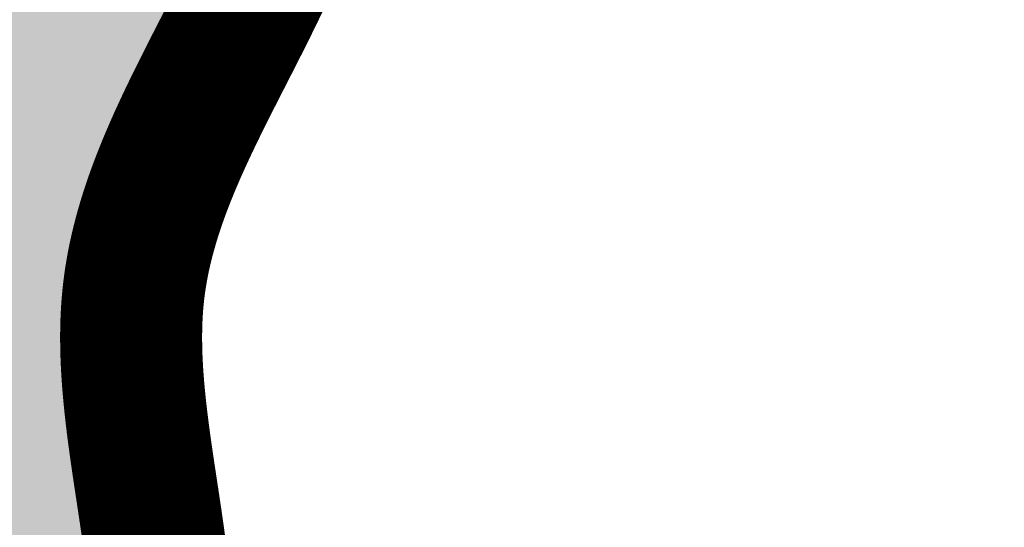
# Model space of a CAD drawing. Header units: feet. Extents: x 1609737 to 1611449, y 574802 to 575794.
# Tile 91 of 256: x 1610347.8 to 1610354.74, y 575088.38 to 575091.96. Entities that reach past the tile are written whole.
import ezdxf

# ---------------------------------------------------------------- set-up
doc = ezdxf.new("R2010")
doc.units = ezdxf.units.FT
doc.header["$MEASUREMENT"] = 0
for name, color, linetype in [('C-GROUTED-BLDR-HTCH', 51, 'Continuous'), ('C-GROUTED-BLDR-HTCH-SINGLE', 79, 'Continuous'), ('C-THICKENED EDGE', 3, 'Continuous'), ('C-VOID FILLED RIPRAP', 23, 'Continuous'), ('V-SURV-FIGR', 170, 'Continuous')]:
    doc.layers.add(name, color=color, linetype=linetype)

msp = doc.modelspace()

# ---------------------------------------------------------------- hatches: boundary and pattern name
at = {"layer": 'C-GROUTED-BLDR-HTCH'}
h = msp.add_hatch(color=256, dxfattribs=at)
h.dxf.hatch_style = 1
edge = h.paths.add_edge_path()
edge.add_spline(control_points=[(1610338.3167, 575077.3049), (1610339.2058, 575077.2915), (1610341.5329, 575077.2562), (1610344.6524, 575078.9158), (1610347.6624, 575081.4405), (1610347.21, 575084.6556), (1610349.2776, 575086.9109), (1610347.9412, 575090.0754), (1610349.8933, 575092.3699), (1610350.1032, 575096.1434), (1610355.5532, 575095.4003), (1610355.9934, 575101.2696), (1610355.4723, 575105.8308), (1610358.5277, 575109.9061), (1610357.7687, 575114.2476), (1610360.3161, 575118.2475), (1610357.4874, 575121.9173), (1610357.4488, 575126.6298), (1610353.045, 575127.7319), (1610350.0293, 575131.6147), (1610344.3797, 575129.0674), (1610338.2027, 575130.8538), (1610334.7634, 575126.4186), (1610330.1865, 575124.5956), (1610330.8492, 575119.6839), (1610326.7603, 575115.3368), (1610332.0148, 575111.6728), (1610329.6882, 575107.7176), (1610332.8531, 575104.2811), (1610328.7347, 575100.8874), (1610330.5355, 575097.3779), (1610332.432, 575095.0593), (1610331.0877, 575092.6551), (1610328.8199, 575090.5035), (1610328.3858, 575085.833), (1610332.7256, 575084.3907), (1610329.7082, 575079.4126), (1610335.7189, 575079.1351), (1610337.8163, 575077.6574), (1610338.3167, 575077.3049)], knot_values=[0, 0, 0, 0, 2.629347, 6.881984, 10.487205, 13.296629, 15.704073, 18.754872, 21.957034, 24.143028, 28.660447, 32.77529, 38.589494, 42.850758, 46.726894, 51.251532, 55.088623, 59.38992, 63.598882, 66.989913, 72.808093, 79.211045, 84.252323, 88.386801, 92.089543, 97.425027, 102.4142, 105.567426, 108.88228, 113.508657, 117.034267, 119.491822, 121.72739, 124.218689, 129.345747, 131.896206, 134.923903, 141.002074, 142.906083, 142.906083, 142.906083, 142.906083], degree=3, periodic=0)
at = {"layer": 'C-GROUTED-BLDR-HTCH-SINGLE'}
h = msp.add_hatch(color=256, dxfattribs=at)
h.dxf.hatch_style = 1
edge = h.paths.add_edge_path()
edge.add_arc((1610346.7987, 574967.6627), 126.865, 71.285059, 88.505388, ccw=False)
edge.add_arc((1610346.8275, 574966.8598), 127.6166, 65.856907, 71.41298, ccw=False)
edge.add_arc((1610404.7425, 575080.0431), 6.5868, 150.23276, 192.3782)
edge.add_arc((1610384.0632, 575073.568), 15.1186, -18.60493, 19.56636, ccw=False)
edge.add_arc((1610416.5138, 575060.9233), 19.7378, 156.65569, 184.93806)
edge.add_arc((1610380.2901, 575056.0201), 16.8664, -23.43195, 10.95147, ccw=False)
edge.add_arc((1610404.1503, 575043.2005), 10.3763, 143.90791, 198.34816)
edge.add_arc((1610383.3508, 575032.3549), 13.3178, -11.56205, 34.68779, ccw=False)
edge.add_arc((1610414.6628, 575075.9828), 49.7696, 248.47054, 307.56169)
edge.add_arc((1610475.4538, 574997.3922), 49.5888, 68.46666, 127.8839, ccw=False)
edge.add_arc((1610541.1528, 575168.4509), 133.6554, 249.18355, 262.077196)
edge.add_arc((1610538.6203, 575053.36), 23.4821, 169.69874, 227.41355, ccw=False)
edge.add_arc((1610504.7667, 575062.5366), 11.8464, 335.15526, 392.3913)
edge.add_arc((1610525.66, 575075.0339), 12.5072, 155.57368, 209.45972, ccw=False)
edge.add_arc((1610505.7639, 575085.6343), 10.0925, 327.46165, 366.18573)
edge.add_arc((1610550.3707, 575153.6818), 75.3587, 242.691588, 274.296041)
edge.add_arc((1610562.194, 575081.4931), 6.8499, 198.07152, 205.58667, ccw=False)
edge.add_arc((1610561.882, 575081.3913), 6.5217, 145.88338, 198.07152, ccw=False)
edge.add_arc((1610554.6846, 575086.2673), 2.1719, 325.88338, 440.5425)
edge.add_arc((1610556.0095, 575094.2209), 5.8913, 222.78304, 260.5425, ccw=False)
edge.add_arc((1610554.1851, 575092.5325), 3.4054, 183.50195, 222.78304, ccw=False)
edge.add_arc((1610550.3707, 575153.6818), 61.3587, 238.081541, 270.387741, ccw=False)
edge.add_arc((1610468.6903, 574991.0261), 121.0421, 65.996334, 89.057599)
edge.add_line((1610470.6811, 575112.0518), (1610470.6784, 575112.0332))
edge.add_line((1610470.6784, 575112.0332), (1610468.8279, 575112.0681))
edge.add_arc((1610459.1352, 575115.8351), 10.399, 322.5816, 338.76182, ccw=False)
edge.add_arc((1610460.1326, 575114.6198), 8.8757, 320.95842, 324.90118, ccw=False)
edge.add_arc((1610460.8445, 575114.0424), 7.9591, 302.28113, 320.95842, ccw=False)
edge.add_arc((1610451.7384, 575127.4487), 24.1626, 284.02003, 303.55862, ccw=False)
edge.add_line((1610457.592, 575104.0059), (1610457.5954, 575103.9201))
edge.add_line((1610457.5954, 575103.9201), (1610460.4809, 575102.1278))
edge.add_line((1610460.4809, 575102.1278), (1610461.3885, 575099.146))
edge.add_line((1610461.3885, 575099.146), (1610461.9328, 575097.8547))
edge.add_line((1610461.9328, 575097.8547), (1610458.9629, 575097.6253))
edge.add_arc((1610444.2863, 575111.6052), 20.2692, 252.91073, 316.39281, ccw=False)
edge.add_arc((1610435.2697, 575078.1271), 14.432, 77.75762, 164.24633)
edge.add_line((1610421.3797, 575082.0454), (1610416.7581, 575089.7055))
edge.add_line((1610416.7581, 575089.7055), (1610416.4052, 575088.5734))
edge.add_line((1610416.4052, 575088.5734), (1610415.44, 575086.9513))
edge.add_line((1610415.44, 575086.9513), (1610414.124, 575085.5982))
edge.add_line((1610414.124, 575085.5982), (1610412.5435, 575084.5948))
edge.add_line((1610412.5435, 575084.5948), (1610410.7741, 575083.983))
edge.add_line((1610410.7741, 575083.983), (1610408.9113, 575083.7957))
edge.add_line((1610408.9113, 575083.7957), (1610407.5861, 575083.9272))
edge.add_line((1610407.5861, 575083.9272), (1610401.7456, 575086.6712))
edge.add_arc((1610345.5862, 574961.0912), 137.5654, 65.905779, 85.804914)
edge.add_arc((1610353.002, 575098.6375), 2.6704, 275.95156, 352.47905, ccw=False)
edge.add_arc((1610357.4433, 575072.4608), 23.8865, 100.04036, 104.59963)
edge.add_arc((1610352.0627, 575093.4673), 2.2038, 106.88966, 152.50936)

# ---------------------------------------------------------------- linework, layer by layer
at = {"layer": 'C-GROUTED-BLDR-HTCH'}
msp.add_spline([(1610338.3167, 575077.3049), (1610340.9431, 575077.4287), (1610344.8098, 575079.1988), (1610347.2113, 575081.8878), (1610347.6453, 575084.6635), (1610348.6873, 575086.8337), (1610348.5385, 575089.8809), (1610349.7285, 575092.8537), (1610350.3978, 575094.9347), (1610354.6371, 575096.4955), (1610355.827, 575100.4345), (1610356.2733, 575106.2316), (1610357.9896, 575110.1319), (1610358.2871, 575113.9966), (1610359.4027, 575118.3816), (1610357.9896, 575121.949), (1610356.6509, 575126.0367), (1610353.081, 575128.2663), (1610350.4036, 575130.3473), (1610344.6025, 575129.9014), (1610338.2065, 575129.6041), (1610334.1903, 575126.5569), (1610330.9179, 575124.03), (1610330.2486, 575120.3882), (1610328.538, 575115.3344), (1610330.9179, 575110.9494), (1610330.4717, 575107.828), (1610331.5873, 575104.7065), (1610329.728, 575100.4702), (1610330.8436, 575097.1257), (1610331.9455, 575094.929), (1610331.0901, 575092.8636), (1610329.5792, 575090.8827), (1610329.8099, 575085.7609), (1610331.7575, 575084.1141), (1610331.3081, 575081.1199), (1610336.6871, 575078.2897), (1610338.3167, 575077.3049)], degree=3, dxfattribs=at)
at = {"layer": 'C-GROUTED-BLDR-HTCH-SINGLE'}
msp.add_lwpolyline([(1610350.1077, 575094.4846, -0.07528), (1610387.5046, 575087.82, -0.024248), (1610399.0248, 575083.3133, 0.185996), (1610398.3088, 575078.6312, -0.168111), (1610398.3918, 575068.7445, 0.124035), (1610396.8493, 575059.2243, -0.151162), (1610395.7655, 575049.313, 0.242111), (1610394.3016, 575039.9341, -0.204588), (1610396.3983, 575029.6856, 0.263703), (1610445.0031, 575036.5305, -0.265226), (1610493.655, 575043.5199, 0.056319), (1610522.7299, 575036.0712, -0.25729)], format="xyb", dxfattribs=at)
at = {"layer": 'C-THICKENED EDGE', "const_width": 1, "flags": 128}
msp.add_lwpolyline([(1610348.7946, 575087.8791), (1610348.7941, 575087.886), (1610348.7935, 575087.8928), (1610348.7929, 575087.8997), (1610348.7923, 575087.9065), (1610348.7917, 575087.9134), (1610348.7911, 575087.9203), (1610348.7905, 575087.9271), (1610348.7899, 575087.934), (1610348.7893, 575087.9408), (1610348.7886, 575087.9477), (1610348.788, 575087.9546), (1610348.7873, 575087.9615), (1610348.7867, 575087.9683), (1610348.786, 575087.9752), (1610348.7853, 575087.9821), (1610348.7846, 575087.989), (1610348.7839, 575087.9958), (1610348.7832, 575088.0027), (1610348.7825, 575088.0096), (1610348.7818, 575088.0165), (1610348.781, 575088.0234), (1610348.7803, 575088.0303), (1610348.7796, 575088.0372), (1610348.7788, 575088.044), (1610348.7781, 575088.0509), (1610348.7773, 575088.0578), (1610348.7765, 575088.0647), (1610348.7758, 575088.0716), (1610348.775, 575088.0785), (1610348.7742, 575088.0854), (1610348.7734, 575088.0923), (1610348.7726, 575088.0992), (1610348.7718, 575088.1061), (1610348.771, 575088.1131), (1610348.7701, 575088.12), (1610348.7693, 575088.1269), (1610348.7676, 575088.1407), (1610348.7659, 575088.1545), (1610348.7642, 575088.1683), (1610348.7625, 575088.1822), (1610348.7607, 575088.196), (1610348.7589, 575088.2099), (1610348.7571, 575088.2237), (1610348.7553, 575088.2376), (1610348.7534, 575088.2514), (1610348.7516, 575088.2653), (1610348.7497, 575088.2792), (1610348.7478, 575088.293), (1610348.7459, 575088.3069), (1610348.7439, 575088.3208), (1610348.742, 575088.3347), (1610348.74, 575088.3485), (1610348.7381, 575088.3624), (1610348.7361, 575088.3763), (1610348.7341, 575088.3902), (1610348.7321, 575088.4041), (1610348.7301, 575088.418), (1610348.728, 575088.4319), (1610348.726, 575088.4458), (1610348.7239, 575088.4597), (1610348.7219, 575088.4736), (1610348.7198, 575088.4875), (1610348.7177, 575088.5014), (1610348.7157, 575088.5153), (1610348.7115, 575088.5431), (1610348.7073, 575088.5709), (1610348.7031, 575088.5987), (1610348.6947, 575088.6543), (1610348.6905, 575088.6821), (1610348.6863, 575088.7099), (1610348.6821, 575088.7377), (1610348.6779, 575088.7655), (1610348.6759, 575088.7794), (1610348.6738, 575088.7933), (1610348.6718, 575088.8072), (1610348.6697, 575088.8211), (1610348.6677, 575088.835), (1610348.6656, 575088.8488), (1610348.6636, 575088.8627), (1610348.6616, 575088.8766), (1610348.6596, 575088.8905), (1610348.6576, 575088.9043), (1610348.6557, 575088.9182), (1610348.6537, 575088.9321), (1610348.6518, 575088.9459), (1610348.6499, 575088.9598), (1610348.6479, 575088.9736), (1610348.6461, 575088.9875), (1610348.6442, 575089.0013), (1610348.6423, 575089.0151), (1610348.6405, 575089.029), (1610348.6387, 575089.0428), (1610348.6369, 575089.0566), (1610348.6351, 575089.0704), (1610348.6333, 575089.0842), (1610348.6316, 575089.098), (1610348.6299, 575089.1118), (1610348.6282, 575089.1256), (1610348.6274, 575089.1325), (1610348.6265, 575089.1394), (1610348.6257, 575089.1463), (1610348.6249, 575089.1532), (1610348.6241, 575089.1601), (1610348.6233, 575089.1669), (1610348.6225, 575089.1738), (1610348.6217, 575089.1807), (1610348.6209, 575089.1876), (1610348.6201, 575089.1945), (1610348.6193, 575089.2013), (1610348.6186, 575089.2082), (1610348.6178, 575089.2151), (1610348.6171, 575089.222), (1610348.6163, 575089.2288), (1610348.6156, 575089.2357), (1610348.6149, 575089.2426), (1610348.6141, 575089.2494), (1610348.6134, 575089.2563), (1610348.6127, 575089.2631), (1610348.612, 575089.27), (1610348.6113, 575089.2769), (1610348.6106, 575089.2837), (1610348.61, 575089.2906), (1610348.6093, 575089.2974), (1610348.6086, 575089.3043), (1610348.608, 575089.3111), (1610348.6073, 575089.3179), (1610348.6067, 575089.3248), (1610348.6061, 575089.3316), (1610348.6055, 575089.3385), (1610348.6049, 575089.3453), (1610348.6043, 575089.3521), (1610348.6037, 575089.359), (1610348.6031, 575089.3658), (1610348.6025, 575089.3726), (1610348.6019, 575089.3794), (1610348.6014, 575089.3863), (1610348.6008, 575089.3931), (1610348.6003, 575089.3999), (1610348.5998, 575089.4067), (1610348.5992, 575089.4135), (1610348.5987, 575089.4203), (1610348.5982, 575089.4272), (1610348.5977, 575089.434), (1610348.5973, 575089.4408), (1610348.5968, 575089.4476), (1610348.5963, 575089.4544), (1610348.5959, 575089.4612), (1610348.5954, 575089.468), (1610348.595, 575089.4747), (1610348.5946, 575089.4815), (1610348.5942, 575089.4883), (1610348.5938, 575089.4951), (1610348.5934, 575089.5019), (1610348.593, 575089.5087), (1610348.5926, 575089.5154), (1610348.5923, 575089.5222), (1610348.5919, 575089.529), (1610348.5916, 575089.5358), (1610348.5913, 575089.5425), (1610348.591, 575089.5493), (1610348.5907, 575089.556), (1610348.5904, 575089.5628), (1610348.5901, 575089.5695), (1610348.5898, 575089.5763), (1610348.5896, 575089.583), (1610348.5893, 575089.5898), (1610348.5891, 575089.5965), (1610348.5889, 575089.6033), (1610348.5887, 575089.61), (1610348.5885, 575089.6167), (1610348.5883, 575089.6235), (1610348.5881, 575089.6302), (1610348.5879, 575089.6369), (1610348.5878, 575089.6437), (1610348.5877, 575089.6504), (1610348.5875, 575089.6571), (1610348.5874, 575089.6638), (1610348.5873, 575089.6705), (1610348.5872, 575089.6772), (1610348.5872, 575089.6839), (1610348.5871, 575089.6906), (1610348.587, 575089.6973), (1610348.587, 575089.704), (1610348.587, 575089.7107), (1610348.587, 575089.7174), (1610348.587, 575089.7241), (1610348.587, 575089.7308), (1610348.587, 575089.7374), (1610348.5871, 575089.7441), (1610348.5871, 575089.7508), (1610348.5872, 575089.7574), (1610348.5873, 575089.7641), (1610348.5874, 575089.7708), (1610348.5875, 575089.7774), (1610348.5876, 575089.7841), (1610348.5878, 575089.7907), (1610348.5879, 575089.7974), (1610348.5881, 575089.804), (1610348.5883, 575089.8107), (1610348.5885, 575089.8173), (1610348.5887, 575089.8239), (1610348.5889, 575089.8306), (1610348.5892, 575089.8372), (1610348.5894, 575089.8438), (1610348.5897, 575089.8504), (1610348.59, 575089.857), (1610348.5903, 575089.8637), (1610348.5906, 575089.8703), (1610348.5909, 575089.8769), (1610348.5913, 575089.8835), (1610348.5916, 575089.8901), (1610348.592, 575089.8967), (1610348.5924, 575089.9033), (1610348.5928, 575089.9098), (1610348.5933, 575089.9164), (1610348.5937, 575089.923), (1610348.5941, 575089.9296), (1610348.5946, 575089.9361), (1610348.5951, 575089.9427), (1610348.5956, 575089.9493), (1610348.5961, 575089.9558), (1610348.5967, 575089.9624), (1610348.5972, 575089.9689), (1610348.5978, 575089.9755), (1610348.5984, 575089.982), (1610348.599, 575089.9886), (1610348.5996, 575089.9951), (1610348.6002, 575090.0016), (1610348.6009, 575090.0082), (1610348.6016, 575090.0147), (1610348.6023, 575090.0212), (1610348.603, 575090.0277), (1610348.6037, 575090.0342), (1610348.6044, 575090.0407), (1610348.6052, 575090.0472), (1610348.6059, 575090.0537), (1610348.6067, 575090.0602), (1610348.6075, 575090.0667), (1610348.6084, 575090.0732), (1610348.6092, 575090.0797), (1610348.6101, 575090.0862), (1610348.6109, 575090.0926), (1610348.6118, 575090.0991), (1610348.6127, 575090.1056), (1610348.6136, 575090.112), (1610348.6146, 575090.1185), (1610348.6155, 575090.1249), (1610348.6165, 575090.1314), (1610348.6175, 575090.1378), (1610348.6185, 575090.1443), (1610348.6195, 575090.1507), (1610348.6205, 575090.1571), (1610348.6216, 575090.1636), (1610348.6227, 575090.17), (1610348.6237, 575090.1764), (1610348.6248, 575090.1829), (1610348.6259, 575090.1893), (1610348.6271, 575090.1957), (1610348.6282, 575090.2021), (1610348.6294, 575090.2085), (1610348.6305, 575090.2149), (1610348.6317, 575090.2213), (1610348.6329, 575090.2277), (1610348.6342, 575090.2341), (1610348.6354, 575090.2405), (1610348.6366, 575090.2469), (1610348.6379, 575090.2533), (1610348.6392, 575090.2596), (1610348.6405, 575090.266), (1610348.6418, 575090.2724), (1610348.6431, 575090.2787), (1610348.6444, 575090.2851), (1610348.6458, 575090.2915), (1610348.6472, 575090.2978), (1610348.6485, 575090.3042), (1610348.6499, 575090.3105), (1610348.6514, 575090.3169), (1610348.6528, 575090.3232), (1610348.6542, 575090.3296), (1610348.6557, 575090.3359), (1610348.6571, 575090.3423), (1610348.6586, 575090.3486), (1610348.6601, 575090.3549), (1610348.6616, 575090.3612), (1610348.6632, 575090.3676), (1610348.6647, 575090.3739), (1610348.6662, 575090.3802), (1610348.6678, 575090.3865), (1610348.6694, 575090.3928), (1610348.671, 575090.3991), (1610348.6726, 575090.4055), (1610348.6742, 575090.4118), (1610348.6758, 575090.4181), (1610348.6775, 575090.4244), (1610348.6791, 575090.4307), (1610348.6808, 575090.4369), (1610348.6825, 575090.4432), (1610348.6842, 575090.4495), (1610348.6859, 575090.4558), (1610348.6876, 575090.4621), (1610348.6894, 575090.4684), (1610348.6911, 575090.4746), (1610348.6929, 575090.4809), (1610348.6947, 575090.4872), (1610348.6965, 575090.4935), (1610348.6983, 575090.4997), (1610348.7001, 575090.506), (1610348.7019, 575090.5122), (1610348.7037, 575090.5185), (1610348.7056, 575090.5248), (1610348.7075, 575090.531), (1610348.7093, 575090.5373), (1610348.7112, 575090.5435), (1610348.7131, 575090.5498), (1610348.7151, 575090.556), (1610348.717, 575090.5622), (1610348.7189, 575090.5685), (1610348.7209, 575090.5747), (1610348.7228, 575090.5809), (1610348.7248, 575090.5872), (1610348.7268, 575090.5934), (1610348.7288, 575090.5996), (1610348.7308, 575090.6059), (1610348.7328, 575090.6121), (1610348.7348, 575090.6183), (1610348.7369, 575090.6245), (1610348.7389, 575090.6307), (1610348.741, 575090.6369), (1610348.7431, 575090.6432), (1610348.7452, 575090.6494), (1610348.7473, 575090.6556), (1610348.7494, 575090.6618), (1610348.7515, 575090.668), (1610348.7536, 575090.6742), (1610348.7558, 575090.6804), (1610348.7579, 575090.6866), (1610348.7601, 575090.6928), (1610348.7623, 575090.699), (1610348.7645, 575090.7052), (1610348.7667, 575090.7113), (1610348.7689, 575090.7175), (1610348.7711, 575090.7237), (1610348.7733, 575090.7299), (1610348.7756, 575090.7361), (1610348.7778, 575090.7423), (1610348.7801, 575090.7484), (1610348.7824, 575090.7546), (1610348.7846, 575090.7608), (1610348.7869, 575090.767), (1610348.7892, 575090.7731), (1610348.7915, 575090.7793), (1610348.7939, 575090.7855), (1610348.7962, 575090.7916), (1610348.7985, 575090.7978), (1610348.8009, 575090.804), (1610348.8033, 575090.8101), (1610348.8056, 575090.8163), (1610348.808, 575090.8224), (1610348.8104, 575090.8286), (1610348.8128, 575090.8348), (1610348.8152, 575090.8409), (1610348.8176, 575090.8471), (1610348.8201, 575090.8532), (1610348.8225, 575090.8594), (1610348.8249, 575090.8655), (1610348.8274, 575090.8717), (1610348.8299, 575090.8778), (1610348.8323, 575090.884), (1610348.8348, 575090.8901), (1610348.8373, 575090.8962), (1610348.8398, 575090.9024), (1610348.8423, 575090.9085), (1610348.8448, 575090.9147), (1610348.8474, 575090.9208), (1610348.8499, 575090.9269), (1610348.8524, 575090.9331), (1610348.855, 575090.9392), (1610348.8575, 575090.9453), (1610348.8601, 575090.9515), (1610348.8627, 575090.9576), (1610348.8653, 575090.9637), (1610348.8679, 575090.9698), (1610348.8705, 575090.976), (1610348.8731, 575090.9821), (1610348.8757, 575090.9882), (1610348.8783, 575090.9944), (1610348.881, 575091.0005), (1610348.8836, 575091.0066), (1610348.8862, 575091.0127), (1610348.8889, 575091.0188), (1610348.8916, 575091.025), (1610348.8942, 575091.0311), (1610348.8969, 575091.0372), (1610348.8996, 575091.0433), (1610348.9023, 575091.0494), (1610348.905, 575091.0555), (1610348.9077, 575091.0617), (1610348.9104, 575091.0678), (1610348.9131, 575091.0739), (1610348.9159, 575091.08), (1610348.9186, 575091.0861), (1610348.9214, 575091.0922), (1610348.9241, 575091.0983), (1610348.9269, 575091.1044), (1610348.9296, 575091.1106), (1610348.9324, 575091.1167), (1610348.9352, 575091.1228), (1610348.938, 575091.1289), (1610348.9408, 575091.135), (1610348.9436, 575091.1411), (1610348.9464, 575091.1472), (1610348.9492, 575091.1533), (1610348.952, 575091.1594), (1610348.9548, 575091.1655), (1610348.9576, 575091.1716), (1610348.9605, 575091.1777), (1610348.9662, 575091.1899), (1610348.9719, 575091.2022), (1610348.9776, 575091.2144), (1610348.9834, 575091.2266), (1610348.9892, 575091.2388), (1610348.995, 575091.251), (1610349.0008, 575091.2632), (1610349.0067, 575091.2754), (1610349.0125, 575091.2876), (1610349.0184, 575091.2998), (1610349.0243, 575091.312), (1610349.0303, 575091.3242), (1610349.0362, 575091.3364), (1610349.0422, 575091.3486), (1610349.0481, 575091.3608), (1610349.0542, 575091.3731), (1610349.0602, 575091.3853), (1610349.0662, 575091.3975), (1610349.0723, 575091.4097), (1610349.0783, 575091.4219), (1610349.0844, 575091.4341), (1610349.0905, 575091.4464), (1610349.0966, 575091.4586), (1610349.1027, 575091.4708), (1610349.1089, 575091.483), (1610349.115, 575091.4953), (1610349.1212, 575091.5075), (1610349.1273, 575091.5197), (1610349.1335, 575091.532), (1610349.1397, 575091.5442), (1610349.1459, 575091.5565), (1610349.1521, 575091.5687), (1610349.1584, 575091.581), (1610349.1646, 575091.5933), (1610349.1708, 575091.6055), (1610349.1771, 575091.6178), (1610349.1833, 575091.6301), (1610349.1896, 575091.6424), (1610349.1959, 575091.6546), (1610349.2022, 575091.6669), (1610349.2084, 575091.6792), (1610349.2147, 575091.6915), (1610349.221, 575091.7038), (1610349.2273, 575091.7161), (1610349.2336, 575091.7285), (1610349.2399, 575091.7408), (1610349.2462, 575091.7531), (1610349.2525, 575091.7655), (1610349.2588, 575091.7778), (1610349.2651, 575091.7902), (1610349.2714, 575091.8025), (1610349.2778, 575091.8149), (1610349.2841, 575091.8273), (1610349.2904, 575091.8396), (1610349.2967, 575091.852), (1610349.303, 575091.8644), (1610349.3093, 575091.8768), (1610349.3156, 575091.8892), (1610349.3219, 575091.9017), (1610349.3282, 575091.9141), (1610349.3345, 575091.9265), (1610349.3408, 575091.939), (1610349.3471, 575091.9514), (1610349.3533, 575091.9639), (1610349.3596, 575091.9764), (1610349.3659, 575091.9889), (1610349.3721, 575092.0013), (1610349.3784, 575092.0139), (1610349.3846, 575092.0264), (1610349.3909, 575092.0389), (1610349.3971, 575092.0514), (1610349.4033, 575092.064), (1610349.4095, 575092.0765), (1610349.4157, 575092.0891), (1610349.4219, 575092.1017), (1610349.4281, 575092.1143), (1610349.4343, 575092.1269), (1610349.4404, 575092.1395), (1610349.4465, 575092.1521), (1610349.4527, 575092.1647), (1610349.4588, 575092.1774), (1610349.4649, 575092.19), (1610349.471, 575092.2027), (1610349.477, 575092.2154), (1610349.4831, 575092.2281), (1610349.4891, 575092.2408), (1610349.4952, 575092.2535), (1610349.5012, 575092.2663), (1610349.5072, 575092.279), (1610349.5131, 575092.2918), (1610349.5191, 575092.3045), (1610349.525, 575092.3173), (1610349.5309, 575092.3301), (1610349.5368, 575092.343), (1610349.5398, 575092.3494), (1610349.5427, 575092.3558), (1610349.5457, 575092.3622), (1610349.5486, 575092.3686), (1610349.5515, 575092.3751), (1610349.5544, 575092.3815), (1610349.5573, 575092.3879), (1610349.5602, 575092.3944), (1610349.5631, 575092.4008), (1610349.566, 575092.4073), (1610349.5689, 575092.4137), (1610349.5718, 575092.4202), (1610349.5747, 575092.4266), (1610349.5775, 575092.4331), (1610349.5804, 575092.4396), (1610349.5833, 575092.446), (1610349.5861, 575092.4525), (1610349.589, 575092.459)], dxfattribs=at)
at = {"layer": 'C-VOID FILLED RIPRAP', "linetype": 'Continuous'}
msp.add_lwpolyline([(1610348.6522, 575088.3774), (1610348.648, 575088.4052), (1610348.6438, 575088.433), (1610348.6396, 575088.4608), (1610348.6312, 575088.5164), (1610348.627, 575088.5443), (1610348.6228, 575088.5721), (1610348.6186, 575088.5998), (1610348.6145, 575088.6276), (1610348.6124, 575088.6415), (1610348.6103, 575088.6554), (1610348.6083, 575088.6693), (1610348.6062, 575088.6832), (1610348.6042, 575088.6971), (1610348.6022, 575088.711), (1610348.6001, 575088.7248), (1610348.5981, 575088.7387), (1610348.5961, 575088.7526), (1610348.5942, 575088.7664), (1610348.5922, 575088.7803), (1610348.5902, 575088.7942), (1610348.5883, 575088.808), (1610348.5864, 575088.8219), (1610348.5845, 575088.8357), (1610348.5826, 575088.8496), (1610348.5807, 575088.8634), (1610348.5788, 575088.8772), (1610348.577, 575088.8911), (1610348.5752, 575088.9049), (1610348.5734, 575088.9187), (1610348.5716, 575088.9325), (1610348.5699, 575088.9463), (1610348.5681, 575088.9601), (1610348.5664, 575088.9739), (1610348.5647, 575088.9877), (1610348.5639, 575088.9946), (1610348.563, 575089.0015), (1610348.5622, 575089.0084), (1610348.5614, 575089.0153), (1610348.5606, 575089.0222), (1610348.5598, 575089.029), (1610348.559, 575089.0359), (1610348.5582, 575089.0428), (1610348.5574, 575089.0497), (1610348.5566, 575089.0566), (1610348.5559, 575089.0634), (1610348.5551, 575089.0703), (1610348.5543, 575089.0772), (1610348.5536, 575089.0841), (1610348.5528, 575089.0909), (1610348.5521, 575089.0978), (1610348.5514, 575089.1047), (1610348.5507, 575089.1115), (1610348.5499, 575089.1184), (1610348.5492, 575089.1252), (1610348.5485, 575089.1321), (1610348.5478, 575089.139), (1610348.5472, 575089.1458), (1610348.5465, 575089.1527), (1610348.5458, 575089.1595), (1610348.5452, 575089.1664), (1610348.5445, 575089.1732), (1610348.5439, 575089.1801), (1610348.5432, 575089.1869), (1610348.5426, 575089.1937), (1610348.542, 575089.2006), (1610348.5414, 575089.2074), (1610348.5408, 575089.2142), (1610348.5402, 575089.2211), (1610348.5396, 575089.2279), (1610348.539, 575089.2347), (1610348.5385, 575089.2416), (1610348.5379, 575089.2484), (1610348.5374, 575089.2552), (1610348.5368, 575089.262), (1610348.5363, 575089.2688), (1610348.5358, 575089.2756), (1610348.5353, 575089.2825), (1610348.5348, 575089.2893), (1610348.5343, 575089.2961), (1610348.5338, 575089.3029), (1610348.5333, 575089.3097), (1610348.5329, 575089.3165), (1610348.5324, 575089.3233), (1610348.532, 575089.3301), (1610348.5315, 575089.3369), (1610348.5311, 575089.3436), (1610348.5307, 575089.3504), (1610348.5303, 575089.3572), (1610348.5299, 575089.364), (1610348.5295, 575089.3708), (1610348.5292, 575089.3775), (1610348.5288, 575089.3843), (1610348.5285, 575089.3911), (1610348.5281, 575089.3979), (1610348.5278, 575089.4046), (1610348.5275, 575089.4114), (1610348.5272, 575089.4181), (1610348.5269, 575089.4249), (1610348.5266, 575089.4317), (1610348.5264, 575089.4384), (1610348.5261, 575089.4452), (1610348.5259, 575089.4519), (1610348.5256, 575089.4586), (1610348.5254, 575089.4654), (1610348.5252, 575089.4721), (1610348.525, 575089.4789), (1610348.5248, 575089.4856), (1610348.5246, 575089.4923), (1610348.5245, 575089.499), (1610348.5243, 575089.5058), (1610348.5242, 575089.5125), (1610348.5241, 575089.5192), (1610348.5239, 575089.5259), (1610348.5238, 575089.5326), (1610348.5238, 575089.5393), (1610348.5237, 575089.546), (1610348.5236, 575089.5527), (1610348.5236, 575089.5594), (1610348.5235, 575089.5661), (1610348.5235, 575089.5728), (1610348.5235, 575089.5795), (1610348.5235, 575089.5862), (1610348.5235, 575089.5929), (1610348.5236, 575089.5995), (1610348.5236, 575089.6062), (1610348.5237, 575089.6129), (1610348.5237, 575089.6196), (1610348.5238, 575089.6262), (1610348.5239, 575089.6329), (1610348.524, 575089.6395), (1610348.5242, 575089.6462), (1610348.5243, 575089.6528), (1610348.5245, 575089.6595), (1610348.5246, 575089.6661), (1610348.5248, 575089.6728), (1610348.525, 575089.6794), (1610348.5252, 575089.686), (1610348.5255, 575089.6927), (1610348.5257, 575089.6993), (1610348.5259, 575089.7059), (1610348.5262, 575089.7125), (1610348.5265, 575089.7192), (1610348.5268, 575089.7258), (1610348.5271, 575089.7324), (1610348.5275, 575089.739), (1610348.5278, 575089.7456), (1610348.5282, 575089.7522), (1610348.5285, 575089.7588), (1610348.5289, 575089.7654), (1610348.5294, 575089.7719), (1610348.5298, 575089.7785), (1610348.5302, 575089.7851), (1610348.5307, 575089.7917), (1610348.5311, 575089.7983), (1610348.5316, 575089.8048), (1610348.5321, 575089.8114), (1610348.5327, 575089.8179), (1610348.5332, 575089.8245), (1610348.5338, 575089.831), (1610348.5343, 575089.8376), (1610348.5349, 575089.8441), (1610348.5355, 575089.8507), (1610348.5361, 575089.8572), (1610348.5368, 575089.8637), (1610348.5374, 575089.8703), (1610348.5381, 575089.8768), (1610348.5388, 575089.8833), (1610348.5395, 575089.8898), (1610348.5402, 575089.8963), (1610348.5409, 575089.9028), (1610348.5417, 575089.9093), (1610348.5425, 575089.9158), (1610348.5433, 575089.9223), (1610348.5441, 575089.9288), (1610348.5449, 575089.9353), (1610348.5457, 575089.9418), (1610348.5466, 575089.9483), (1610348.5475, 575089.9547), (1610348.5483, 575089.9612), (1610348.5492, 575089.9677), (1610348.5502, 575089.9741), (1610348.5511, 575089.9806), (1610348.5521, 575089.987), (1610348.553, 575089.9935), (1610348.554, 575089.9999), (1610348.555, 575090.0064), (1610348.556, 575090.0128), (1610348.5571, 575090.0193), (1610348.5581, 575090.0257), (1610348.5592, 575090.0321), (1610348.5603, 575090.0385), (1610348.5614, 575090.045), (1610348.5625, 575090.0514), (1610348.5636, 575090.0578), (1610348.5647, 575090.0642), (1610348.5659, 575090.0706), (1610348.5671, 575090.077), (1610348.5683, 575090.0834), (1610348.5695, 575090.0898), (1610348.5707, 575090.0962), (1610348.5719, 575090.1026), (1610348.5732, 575090.109), (1610348.5744, 575090.1154), (1610348.5757, 575090.1217), (1610348.577, 575090.1281), (1610348.5783, 575090.1345), (1610348.5796, 575090.1409), (1610348.581, 575090.1472), (1610348.5823, 575090.1536), (1610348.5837, 575090.1599), (1610348.5851, 575090.1663), (1610348.5865, 575090.1726), (1610348.5879, 575090.179), (1610348.5893, 575090.1853), (1610348.5907, 575090.1917), (1610348.5922, 575090.198), (1610348.5937, 575090.2044), (1610348.5951, 575090.2107), (1610348.5966, 575090.217), (1610348.5982, 575090.2234), (1610348.5997, 575090.2297), (1610348.6012, 575090.236), (1610348.6028, 575090.2423), (1610348.6043, 575090.2486), (1610348.6059, 575090.2549), (1610348.6075, 575090.2613), (1610348.6091, 575090.2676), (1610348.6107, 575090.2739), (1610348.6124, 575090.2802), (1610348.614, 575090.2865), (1610348.6157, 575090.2928), (1610348.6173, 575090.2991), (1610348.619, 575090.3053), (1610348.6207, 575090.3116), (1610348.6224, 575090.3179), (1610348.6242, 575090.3242), (1610348.6259, 575090.3305), (1610348.6277, 575090.3368), (1610348.6294, 575090.343), (1610348.6312, 575090.3493), (1610348.633, 575090.3556), (1610348.6348, 575090.3618), (1610348.6366, 575090.3681), (1610348.6384, 575090.3744), (1610348.6403, 575090.3806), (1610348.6421, 575090.3869), (1610348.644, 575090.3931), (1610348.6459, 575090.3994), (1610348.6478, 575090.4056), (1610348.6497, 575090.4119), (1610348.6516, 575090.4181), (1610348.6535, 575090.4243), (1610348.6554, 575090.4306), (1610348.6574, 575090.4368), (1610348.6594, 575090.4431), (1610348.6613, 575090.4493), (1610348.6633, 575090.4555), (1610348.6653, 575090.4617), (1610348.6673, 575090.468), (1610348.6693, 575090.4742), (1610348.6714, 575090.4804), (1610348.6734, 575090.4866), (1610348.6755, 575090.4928), (1610348.6775, 575090.4991), (1610348.6796, 575090.5053), (1610348.6817, 575090.5115), (1610348.6838, 575090.5177), (1610348.6859, 575090.5239), (1610348.688, 575090.5301), (1610348.6902, 575090.5363), (1610348.6923, 575090.5425), (1610348.6945, 575090.5487), (1610348.6966, 575090.5549), (1610348.6988, 575090.5611), (1610348.701, 575090.5673), (1610348.7032, 575090.5735), (1610348.7054, 575090.5796), (1610348.7076, 575090.5858), (1610348.7099, 575090.592), (1610348.7121, 575090.5982), (1610348.7144, 575090.6044), (1610348.7166, 575090.6105), (1610348.7189, 575090.6167), (1610348.7212, 575090.6229), (1610348.7235, 575090.6291), (1610348.7258, 575090.6352), (1610348.7281, 575090.6414), (1610348.7304, 575090.6476), (1610348.7327, 575090.6537), (1610348.7351, 575090.6599), (1610348.7374, 575090.6661), (1610348.7398, 575090.6722), (1610348.7422, 575090.6784), (1610348.7445, 575090.6846), (1610348.7469, 575090.6907), (1610348.7493, 575090.6969), (1610348.7517, 575090.703), (1610348.7541, 575090.7092), (1610348.7566, 575090.7153), (1610348.759, 575090.7215), (1610348.7615, 575090.7276), (1610348.7639, 575090.7338), (1610348.7664, 575090.7399), (1610348.7689, 575090.7461), (1610348.7713, 575090.7522), (1610348.7738, 575090.7583), (1610348.7763, 575090.7645), (1610348.7788, 575090.7706), (1610348.7814, 575090.7768), (1610348.7839, 575090.7829), (1610348.7864, 575090.789), (1610348.789, 575090.7952), (1610348.7915, 575090.8013), (1610348.7941, 575090.8074), (1610348.7966, 575090.8136), (1610348.7992, 575090.8197), (1610348.8018, 575090.8258), (1610348.8044, 575090.832), (1610348.807, 575090.8381), (1610348.8096, 575090.8442), (1610348.8122, 575090.8503), (1610348.8148, 575090.8565), (1610348.8175, 575090.8626), (1610348.8201, 575090.8687), (1610348.8228, 575090.8748), (1610348.8254, 575090.8809), (1610348.8281, 575090.8871), (1610348.8308, 575090.8932), (1610348.8334, 575090.8993), (1610348.8361, 575090.9054), (1610348.8388, 575090.9115), (1610348.8415, 575090.9177), (1610348.8442, 575090.9238), (1610348.8469, 575090.9299), (1610348.8497, 575090.936), (1610348.8524, 575090.9421), (1610348.8551, 575090.9482), (1610348.8579, 575090.9543), (1610348.8606, 575090.9604), (1610348.8634, 575090.9666), (1610348.8662, 575090.9727), (1610348.8689, 575090.9788), (1610348.8717, 575090.9849), (1610348.8745, 575090.991), (1610348.8773, 575090.9971), (1610348.8801, 575091.0032), (1610348.8829, 575091.0093), (1610348.8857, 575091.0154), (1610348.8885, 575091.0215), (1610348.8913, 575091.0276), (1610348.8942, 575091.0337), (1610348.897, 575091.0398), (1610348.9027, 575091.0521), (1610348.9084, 575091.0643), (1610348.9142, 575091.0765), (1610348.9199, 575091.0887), (1610348.9257, 575091.1009), (1610348.9315, 575091.1131), (1610348.9373, 575091.1253), (1610348.9432, 575091.1375), (1610348.9491, 575091.1497), (1610348.9549, 575091.1619), (1610348.9608, 575091.1741), (1610348.9668, 575091.1863), (1610348.9727, 575091.1985), (1610348.9787, 575091.2107), (1610348.9847, 575091.223), (1610348.9907, 575091.2352), (1610348.9967, 575091.2474), (1610349.0027, 575091.2596), (1610349.0088, 575091.2718), (1610349.0148, 575091.284), (1610349.0209, 575091.2962), (1610349.027, 575091.3085), (1610349.0331, 575091.3207), (1610349.0393, 575091.3329), (1610349.0454, 575091.3451), (1610349.0515, 575091.3574), (1610349.0577, 575091.3696), (1610349.0639, 575091.3819), (1610349.0701, 575091.3941), (1610349.0762, 575091.4063), (1610349.0825, 575091.4186), (1610349.0887, 575091.4308), (1610349.0949, 575091.4431), (1610349.1011, 575091.4554), (1610349.1074, 575091.4676), (1610349.1136, 575091.4799), (1610349.1199, 575091.4922), (1610349.1261, 575091.5045), (1610349.1324, 575091.5167), (1610349.1387, 575091.529), (1610349.145, 575091.5413), (1610349.1512, 575091.5536), (1610349.1575, 575091.5659), (1610349.1638, 575091.5783), (1610349.1701, 575091.5906), (1610349.1764, 575091.6029), (1610349.1827, 575091.6152), (1610349.189, 575091.6276), (1610349.1954, 575091.6399), (1610349.2017, 575091.6523), (1610349.208, 575091.6646), (1610349.2143, 575091.677), (1610349.2206, 575091.6894), (1610349.2269, 575091.7017), (1610349.2332, 575091.7141), (1610349.2395, 575091.7265), (1610349.2458, 575091.7389), (1610349.2521, 575091.7513), (1610349.2584, 575091.7638), (1610349.2647, 575091.7762), (1610349.271, 575091.7886), (1610349.2773, 575091.8011), (1610349.2836, 575091.8135), (1610349.2899, 575091.826), (1610349.2961, 575091.8385), (1610349.3024, 575091.851), (1610349.3087, 575091.8635), (1610349.3149, 575091.876), (1610349.3212, 575091.8885), (1610349.3274, 575091.901), (1610349.3336, 575091.9135), (1610349.3398, 575091.9261), (1610349.3461, 575091.9386), (1610349.3522, 575091.9512), (1610349.3584, 575091.9638)], dxfattribs=at)
at = {"layer": 'V-SURV-FIGR', "flags": 128}
msp.add_lwpolyline([(1610350.1077, 575094.4846, -0.201725), (1610351.4224, 575095.576, -0.019896), (1610353.2789, 575095.9815, 0.346904), (1610355.6494, 575098.288, -0.087045), (1610401.7456, 575086.6712, 0.003564), (1610401.0333, 575086.0402, 0.104538), (1610399.0387, 575083.3071, 0.024277), (1610387.5046, 575087.82, 0.07528), (1610350.1077, 575094.4846)], format="xyb", dxfattribs=at)

doc.saveas('drawing.dxf')
